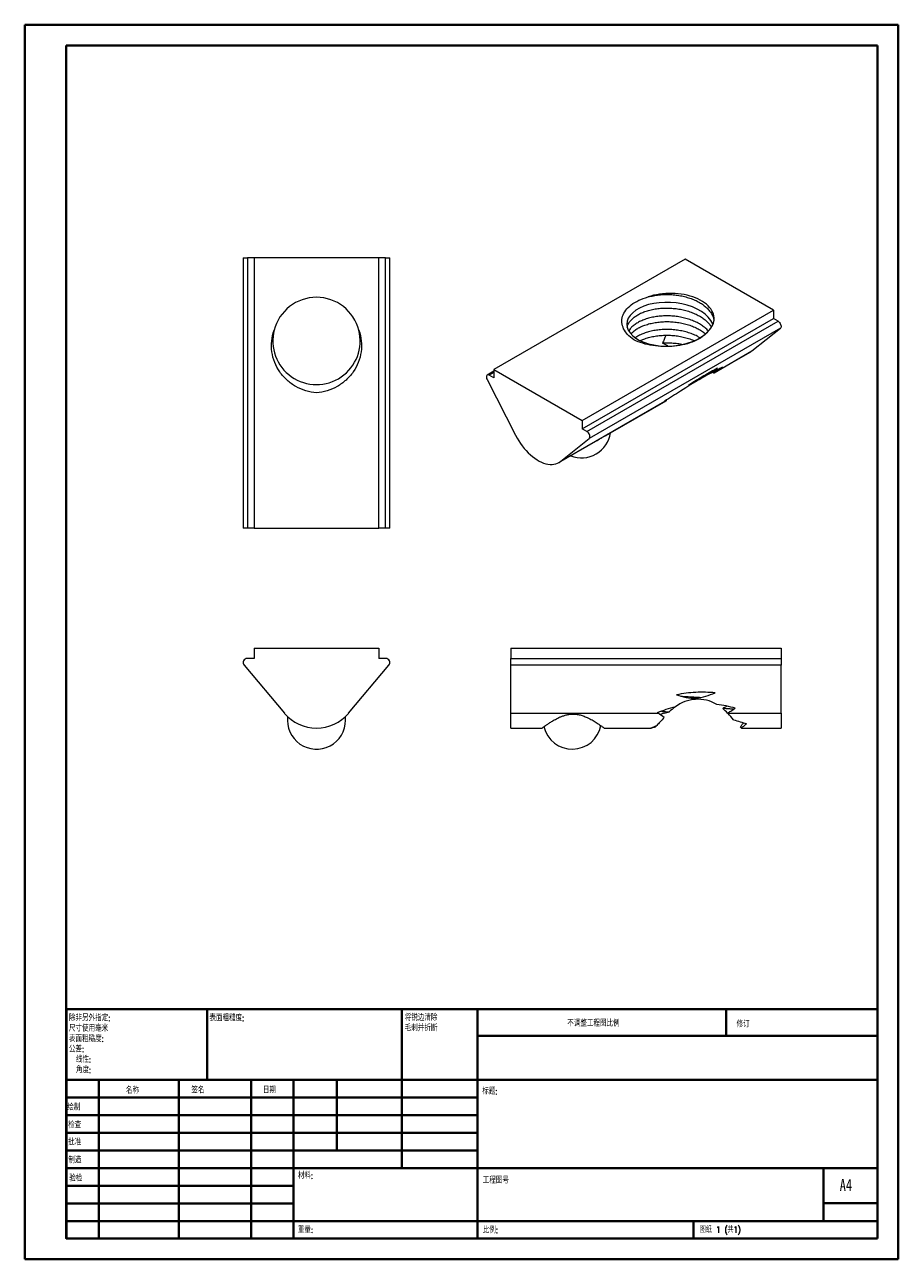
# Model space of a CAD drawing. Header units: millimetres. Extents: x 0 to 210, y 0 to 297.
import ezdxf

# ---------------------------------------------------------------- set-up
doc = ezdxf.new("R2010")
doc.units = ezdxf.units.MM
doc.styles.add('SLDTEXTSTYLE0', font='TXT', dxfattribs={"width": 0.75, "bigfont": 'bigfont'})
doc.styles.add('SLDTEXTSTYLE1', font='TXT', dxfattribs={"width": 0.75})
doc.styles.add('SLDTEXTSTYLE2', font='TXT', dxfattribs={"width": 0.694444, "bigfont": 'bigfont'})

# ---------------------------------------------------------------- blocks, each defined once
blk = doc.blocks.new('SW_NOTE_0')
at = {"color": 0, "linetype": 'Continuous', "lineweight": 0, "char_height": 1.5, "attachment_point": 1, "style": 'SLDTEXTSTYLE0'}
for s, insert in [('\\M+18FAB锐边\\M+190B4\\M+18F9C', (0, 1.93)), ('\\M+196D1\\M+18E68\\M+19BF3\\M+190DC\\M+19266', (0, -0.57))]:
    blk.add_mtext(s, dxfattribs=dict(at, insert=insert))
blk = doc.blocks.new('SW_NOTE_1')
at = {"color": 0, "linetype": 'Continuous', "lineweight": 0, "char_height": 1.5, "attachment_point": 1, "style": 'SLDTEXTSTYLE0'}
for s, insert in [('\\M+18F9C\\M+194F1另\\M+18A4F\\M+18E77\\M+192E8:', (0, 1.93)), ('\\M+18EDA\\M+190A1\\M+18E67\\M+19770\\M+19F7C\\M+195C4', (0, -0.57)), ('\\M+1955C\\M+196CA\\M+19165糙\\M+19378:', (0, -3.07)), ('\\M+18CF6\\M+18DB7:', (0, -5.57)), ('线\\M+190AB:', (1.69, -8.07)), ('\\M+18A70\\M+19378:', (1.69, -10.57))]:
    blk.add_mtext(s, dxfattribs=dict(at, insert=insert))

msp = doc.modelspace()

# ---------------------------------------------------------------- linework, layer by layer
at = {"color": 7, "linetype": 'Continuous', "lineweight": 40}
for p, q in [((0.08, 0.21), (0.08, 297.21)), ((0.08, 297.21), (210.08, 297.21)), ((210.08, 0.21), (210.08, 297.21)), ((210.08, 292.21), (210.08, 297.21)), ((10.08, 292.21), (205.08, 292.21)), ((10.08, 5.21), (10.08, 292.21)), ((205.08, 5.21), (205.08, 292.21)), ((10.11, 60.37), (205.08, 60.37)), ((10.11, 60.37), (10.11, 5.12)), ((43.91, 43.37), (43.91, 60.37)), ((90.71, 60.37), (90.71, 22.12)), ((108.91, 60.37), (108.91, 5.12)), ((168.68, 54.09), (168.68, 60.46)), ((205.08, 54), (108.91, 54)), ((205.08, 43.37), (10.11, 43.37)), ((17.91, 43.37), (17.91, 5.12)), ((37.1, 43.37), (37.1, 5.12)), ((54.51, 43.37), (54.51, 5.12)), ((64.71, 5.12), (64.71, 43.37)), ((75.11, 26.37), (75.11, 43.37)), ((108.91, 39.12), (10.11, 39.12)), ((108.91, 34.87), (10.11, 34.87)), ((108.91, 30.62), (10.11, 30.62)), ((108.91, 26.37), (10.11, 26.37)), ((64.71, 22.12), (10.11, 22.12)), ((64.71, 22.12), (205.08, 22.12)), ((192.08, 9.46), (192.08, 22.21)), ((64.71, 17.87), (10.11, 17.87)), ((64.71, 13.62), (10.11, 13.62)), ((205.08, 13.71), (192.08, 13.71)), ((10.11, 9.37), (205.08, 9.37)), ((160.88, 5.21), (160.88, 9.46)), ((10.08, 5.21), (205.08, 5.21)), ((205.08, 5.21), (180.99, 5.21)), ((0.08, 0.21), (210.08, 0.21))]:
    msp.add_line(p, q, dxfattribs=at)
at = {"color": 7, "linetype": 'Continuous', "lineweight": 15}
for p, q in [((52.62, 241.13), (52.62, 176.13)), ((52.62, 241.13), (53.62, 241.13)), ((53.62, 241.13), (53.62, 176.13)), ((55.22, 241.13), (53.62, 241.13)), ((55.22, 241.13), (55.22, 176.13)), ((85.22, 241.13), (55.22, 241.13)), ((85.22, 176.13), (85.22, 241.13)), ((86.83, 241.13), (85.22, 241.13)), ((86.83, 176.13), (86.83, 241.13)), ((86.83, 241.13), (87.83, 241.13)), ((87.83, 176.13), (87.83, 241.13)), ((158.86, 240.8), (112.89, 214.27)), ((180.07, 228.55), (158.86, 240.8)), ((134.11, 202.02), (180.07, 228.55)), ((134.11, 199.98), (180.07, 226.51)), ((135.24, 199.32), (181.2, 225.86)), ((180.07, 228.55), (180.07, 226.51)), ((181.2, 225.86), (180.07, 226.51)), ((181.75, 224.2), (135.78, 197.67)), ((174.88, 218.72), (181.75, 224.2)), ((165.81, 213.48), (174.88, 218.72)), ((165.81, 213.44), (174.46, 218.43)), ((112.89, 213.87), (111.26, 212.93)), ((112.89, 214.27), (112.89, 212.23)), ((112.89, 214.27), (134.11, 202.02)), ((111.22, 211.85), (118.08, 198.44)), ((112.89, 212.23), (111.76, 212.88)), ((165.6, 213.63), (165.67, 213.46)), ((165.82, 213.46), (165.81, 213.48)), ((128.92, 192.18), (153.98, 206.66)), ((140.87, 199.04), (154.25, 206.77)), ((154.24, 206.84), (154.34, 206.83)), ((134.11, 202.02), (134.11, 199.98)), ((135.24, 199.32), (134.11, 199.98)), ((128.5, 191.9), (137.35, 197.01)), ((128.92, 192.18), (135.78, 197.67)), ((53.62, 176.13), (52.62, 176.13)), ((55.22, 176.13), (53.62, 176.13)), ((55.22, 176.13), (85.22, 176.13)), ((86.83, 176.13), (85.22, 176.13)), ((87.83, 176.13), (86.83, 176.13)), ((55.22, 147.27), (55.22, 144.77)), ((55.22, 147.27), (85.22, 147.27)), ((85.22, 147.27), (85.22, 144.77)), ((116.91, 147.27), (181.91, 147.27)), ((116.91, 147.27), (116.91, 144.77)), ((181.91, 147.27), (181.91, 144.77)), ((52.85, 143.13), (62.56, 131.56)), ((55.22, 144.77), (53.62, 144.77)), ((77.88, 131.56), (87.59, 143.13)), ((86.83, 144.77), (85.22, 144.77)), ((116.91, 144.77), (181.91, 144.77)), ((116.91, 143.13), (116.91, 144.77)), ((181.91, 143.13), (116.91, 143.13)), ((116.91, 131.56), (116.91, 143.13)), ((181.91, 144.77), (181.91, 143.13)), ((181.91, 131.56), (181.91, 143.13)), ((116.91, 131.56), (152.36, 131.56)), ((116.91, 127.98), (116.91, 131.56)), ((153.78, 131.56), (152.81, 131.27)), ((169.1, 131.56), (181.91, 131.56)), ((181.91, 131.56), (181.91, 127.98)), ((116.91, 127.98), (124.42, 127.98)), ((139.41, 127.98), (150.66, 127.98)), ((172.15, 128.26), (172.35, 128.05)), ((172.41, 127.98), (181.91, 127.98))]:
    msp.add_line(p, q, dxfattribs=at)
at = {"color": 8, "linetype": 'Continuous', "lineweight": 15}
msp.add_line((112.89, 213.54), (111.76, 212.88), dxfattribs=at)
at = {"color": 7, "linetype": 'Continuous', "lineweight": 15, "flags": 128}
for points in [[(164.33, 223.4), (164.69, 223.78), (165.01, 224.18), (165.27, 224.58), (165.49, 225), (165.65, 225.42), (165.76, 225.85), (165.81, 226.28), (165.81, 226.72), (165.76, 227.15), (165.66, 227.58), (165.5, 228), (165.29, 228.42), (165.03, 228.83), (164.71, 229.22), (164.35, 229.6), (163.95, 229.97), (163.5, 230.32), (163.01, 230.64), (162.47, 230.95), (161.91, 231.23), (161.3, 231.49), (160.67, 231.73), (160.01, 231.94), (159.33, 232.12), (158.62, 232.27), (157.9, 232.39), (157.17, 232.48), (156.42, 232.54), (155.67, 232.57), (154.92, 232.57), (154.17, 232.54), (153.43, 232.48), (152.69, 232.38), (151.97, 232.26), (151.27, 232.11), (150.59, 231.92), (149.93, 231.72)], [(165.51, 225.08), (165.47, 225.22), (165.02, 226.05), (164.41, 226.84), (163.64, 227.57), (162.74, 228.22), (161.73, 228.8), (160.58, 229.32), (159.34, 229.74), (158.02, 230.07), (156.67, 230.29), (155.32, 230.41), (153.97, 230.42), (152.62, 230.34), (151.3, 230.15), (150.06, 229.87), (148.91, 229.49), (147.9, 229.04), (147, 228.52), (146.23, 227.93), (145.62, 227.28), (145.17, 226.59), (144.91, 225.88), (144.82, 225.16), (144.91, 224.45), (145.17, 223.74), (145.62, 223.05), (146.23, 222.4), (147, 221.81), (147.9, 221.28), (148.91, 220.83), (150.06, 220.46), (151.3, 220.17), (152.62, 219.99), (153.97, 219.9), (155.32, 219.92), (156.67, 220.03), (158.02, 220.26), (159.34, 220.58), (160.58, 221.01), (161.73, 221.52), (162.74, 222.1), (163.59, 222.72), (164.33, 223.4), (164.33, 223.4)], [(181.2, 225.86), (181.38, 225.73), (181.55, 225.56), (181.69, 225.35), (181.8, 225.13), (181.88, 224.9), (181.91, 224.68), (181.9, 224.48), (181.84, 224.32), (181.75, 224.2)], [(174.88, 218.72), (174.52, 218.47), (174.46, 218.43)], [(111.76, 212.88), (111.58, 212.96), (111.42, 212.98), (111.27, 212.94), (111.16, 212.85), (111.09, 212.7), (111.05, 212.52), (111.06, 212.31), (111.12, 212.08), (111.22, 211.85)], [(135.78, 197.67), (135.88, 197.79), (135.94, 197.95), (135.95, 198.15), (135.92, 198.37), (135.84, 198.6), (135.73, 198.82), (135.58, 199.03), (135.42, 199.2), (135.24, 199.32)], [(118.08, 198.44), (118.44, 197.77), (118.83, 197.12), (119.25, 196.49), (119.69, 195.88), (120.15, 195.3), (120.63, 194.75), (121.13, 194.23), (121.64, 193.75), (122.17, 193.31), (122.7, 192.91), (123.23, 192.56), (123.77, 192.25), (124.3, 191.98), (124.83, 191.77), (125.36, 191.61), (125.87, 191.5), (126.37, 191.44), (126.85, 191.44), (127.31, 191.48), (127.75, 191.58), (128.17, 191.73), (128.56, 191.93), (128.92, 192.18)], [(77.22, 129.93), (77.19, 130.54), (77.17, 130.79)]]:
    msp.add_lwpolyline(points, dxfattribs=at)
at = {"color": 7, "linetype": 'Continuous', "lineweight": 15}
for centre, radius, start, end in [((70.22, 221.13), 10.5, 14.1119, 165.8881), ((70.22, 221.13), 10.5, 165.3727, 14.123), ((133.96, 200.02), 7, 247.9409, 352.0537), ((53.62, 143.77), 1, 90, 220), ((86.83, 143.77), 1, 320, 90), ((70.22, 137.98), 10, 220, 320), ((70.22, 129.93), 7, 172.9318, 0), ((131.71, 129.93), 7, 193.0384, 349.0568)]:
    msp.add_arc(centre, radius, start, end, dxfattribs=at)
for centre, major_axis, ratio, start_param, end_param in [((155.32, 206.23), (-7.15, 14.65), 0.524972, 5.595214, 5.716448), ((155.32, 206.23), (10.49, 7.28), 0.075, 0.286668, 1.286829), ((155.32, 206.23), (10.49, 7.28), 0.075, 6.263481, 6.26804), ((161.91, 122.43), (0, 12.51), 0.8391, 5.836448, 6.836609), ((161.91, 122.43), (0, 12.51), 0.8391, 0.555347, 0.714069), ((161.91, 122.43), (0, 12.51), 0.8391, 5.53457, 5.679842), ((161.91, 122.43), (0, 12.51), 0.8391, 5.530076, 5.534634)]:
    msp.add_ellipse(centre, major_axis=major_axis, ratio=ratio, start_param=start_param, end_param=end_param, dxfattribs=at)
for points, knots in [([(146.48, 221.41), (145.91, 221.8), (145.43, 222.22), (144.61, 223.11), (144.29, 223.59), (143.83, 224.56), (143.69, 225.05), (143.61, 226.07), (143.66, 226.57), (143.97, 227.56), (144.23, 228.06), (144.93, 228.98), (145.36, 229.41), (146.42, 230.22), (147.04, 230.59), (148.38, 231.23), (149.14, 231.5), (149.93, 231.72)], [0, 0, 0, 0, 0.125, 0.125, 0.25, 0.25, 0.375, 0.375, 0.5, 0.5, 0.625, 0.625, 0.75, 0.75, 0.875, 0.875, 1, 1, 1, 1]), ([(149.93, 231.72), (150.35, 231.82), (151.18, 232.04), (152.54, 232.23), (153.92, 232.32), (155.31, 232.31), (156.68, 232.19), (158.03, 231.97), (159.35, 231.64), (160.6, 231.22), (161.74, 230.71), (162.77, 230.12), (163.67, 229.46), (164.43, 228.73), (165.05, 227.95), (165.49, 227.12), (165.72, 226.45), (165.76, 226.06), (165.76, 225.96)], [0, 0, 0, 0, 0.067047, 0.134142, 0.200666, 0.266032, 0.329697, 0.394474, 0.459823, 0.525172, 0.58995, 0.653615, 0.717279, 0.782057, 0.847406, 0.912755, 0.977532, 1, 1, 1, 1]), ([(144.9, 224.47), (144.91, 224.48), (144.94, 224.73), (145.16, 225.21), (145.59, 225.9), (146.21, 226.55), (146.97, 227.14), (147.88, 227.67), (148.9, 228.13), (150.04, 228.5), (151.29, 228.79), (152.61, 228.97), (153.96, 229.06), (155.32, 229.04), (156.68, 228.93), (158.03, 228.71), (159.35, 228.38), (160.6, 227.95), (161.74, 227.44), (162.76, 226.85), (163.67, 226.2), (164.43, 225.47), (164.93, 224.87), (165.11, 224.51), (165.15, 224.43)], [0, 0, 0, 0, 0.001665, 0.050944, 0.100658, 0.150372, 0.199652, 0.248084, 0.296517, 0.345796, 0.39551, 0.445225, 0.494504, 0.542937, 0.591369, 0.640649, 0.690363, 0.740077, 0.789356, 0.837789, 0.886221, 0.935501, 0.985215, 1, 1, 1, 1]), ([(164.44, 223.53), (164.43, 223.54), (164.22, 223.82), (163.66, 224.31), (162.77, 224.97), (161.74, 225.55), (160.6, 226.07), (159.35, 226.49), (158.03, 226.82), (156.68, 227.04), (155.32, 227.16), (153.96, 227.17), (152.61, 227.09), (151.29, 226.9), (150.04, 226.62), (148.9, 226.24), (147.88, 225.79), (146.97, 225.26), (146.21, 224.67), (145.64, 224.09), (145.4, 223.69), (145.31, 223.53)], [0, 0, 0, 0, 0.003416, 0.059889, 0.115392, 0.170894, 0.227367, 0.284338, 0.341309, 0.397782, 0.453285, 0.508787, 0.56526, 0.622231, 0.679202, 0.735675, 0.791178, 0.84668, 0.903153, 0.960124, 1, 1, 1, 1]), ([(145.82, 222.84), (145.95, 222.99), (146.28, 223.35), (146.98, 223.88), (147.87, 224.41), (148.9, 224.86), (150.04, 225.23), (151.29, 225.52), (152.61, 225.71), (153.96, 225.79), (155.32, 225.78), (156.68, 225.66), (158.03, 225.44), (159.35, 225.11), (160.6, 224.69), (161.74, 224.18), (162.76, 223.59), (163.42, 223.14), (163.7, 222.87), (163.73, 222.84)], [0, 0, 0, 0, 0.043578, 0.107136, 0.169602, 0.232068, 0.295626, 0.359745, 0.423864, 0.487422, 0.549888, 0.612354, 0.675913, 0.740032, 0.80415, 0.867709, 0.930175, 0.992641, 1, 1, 1, 1]), ([(70.22, 208.63), (69.34, 208.7), (68.49, 208.87), (66.82, 209.39), (66.01, 209.74), (64.49, 210.61), (63.79, 211.12), (62.49, 212.3), (61.9, 212.96), (60.91, 214.39), (60.49, 215.17), (59.85, 216.8), (59.63, 217.64), (59.39, 219.38), (59.37, 220.26), (59.54, 222), (59.74, 222.87), (60.04, 223.69)], [0, 0, 0, 0, 0.125, 0.125, 0.25, 0.25, 0.375, 0.375, 0.5, 0.5, 0.625, 0.625, 0.75, 0.75, 0.875, 0.875, 1, 1, 1, 1]), ([(80.41, 223.69), (80.71, 222.86), (80.9, 222.01), (81.07, 220.27), (81.06, 219.38), (80.82, 217.66), (80.59, 216.8), (79.96, 215.17), (79.55, 214.4), (78.54, 212.96), (77.96, 212.31), (76.67, 211.13), (75.95, 210.61), (73.69, 209.31), (71.98, 208.77), (70.22, 208.63)], [0, 0, 0, 0, 0.125, 0.125, 0.25, 0.25, 0.375, 0.375, 0.5, 0.5, 0.625, 0.625, 0.75, 0.75, 1, 1, 1, 1]), ([(164.33, 223.4), (163.96, 222.94), (163.5, 222.51), (162.39, 221.73), (161.75, 221.38), (160.36, 220.77), (159.59, 220.51), (157.99, 220.11), (157.16, 219.96), (155.43, 219.78), (154.55, 219.75), (152.81, 219.8), (151.93, 219.88), (149.41, 220.28), (147.83, 220.75), (146.48, 221.41)], [0, 0, 0, 0, 0.125, 0.125, 0.25, 0.25, 0.375, 0.375, 0.5, 0.5, 0.625, 0.625, 0.75, 0.75, 1, 1, 1, 1]), ([(162.39, 221.9), (162.17, 222.02), (161.62, 222.35), (160.59, 222.8), (159.35, 223.23), (158.03, 223.55), (156.68, 223.78), (155.32, 223.89), (153.96, 223.91), (152.61, 223.82), (151.29, 223.63), (150.05, 223.35), (148.9, 222.98), (147.88, 222.52), (147.21, 222.15), (146.92, 221.93), (146.89, 221.9)], [0, 0, 0, 0, 0.049888, 0.128292, 0.207387, 0.286483, 0.364887, 0.441943, 0.519, 0.597404, 0.6765, 0.755595, 0.833999, 0.911056, 0.988112, 1, 1, 1, 1]), ([(148.07, 221.21), (148.35, 221.33), (148.96, 221.62), (150.05, 221.97), (151.29, 222.25), (152.61, 222.44), (153.96, 222.53), (155.32, 222.51), (156.68, 222.4), (158.04, 222.17), (159.35, 221.84), (160.35, 221.52), (160.88, 221.27), (161.03, 221.21)], [0, 0, 0, 0, 0.079583, 0.177638, 0.276558, 0.375477, 0.473532, 0.569902, 0.666271, 0.764326, 0.863245, 0.962165, 1, 1, 1, 1]), ([(154.17, 222.51), (154.08, 222.26), (153.87, 221.69), (153.61, 221.05), (153.45, 220.67), (153.42, 220.6)], [0, 0, 0, 0, 0.387045, 0.886009, 1, 1, 1, 1]), ([(158.05, 220.26), (158.04, 220.27), (157.6, 220.38), (156.68, 220.5), (155.46, 220.61), (154.37, 220.64), (153.74, 220.61), (153.42, 220.6)], [0, 0, 0, 0, 0.007126, 0.301735, 0.591282, 0.794216, 1, 1, 1, 1]), ([(159.73, 210.56), (160.1, 210.74), (160.51, 210.95), (161.47, 211.46), (162.02, 211.77), (163.22, 212.48), (163.89, 212.89), (165.22, 213.71), (165.9, 214.14), (166.58, 214.58)], [0, 0, 0, 0, 0.25, 0.25, 0.5, 0.5, 0.75, 0.75, 1, 1, 1, 1]), ([(166.58, 214.58), (165.57, 214.01), (164.49, 213.39), (162.21, 212.05), (160.99, 211.33), (159.73, 210.56)], [0, 0, 0, 0, 0.5, 0.5, 1, 1, 1, 1]), ([(165.81, 213.49), (166.09, 213.67), (166.36, 213.85), (166.63, 214.03), (167.03, 214.29), (167.42, 214.54), (167.82, 214.8)], [0.0000158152, 0.0000158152, 0.0000158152, 0.0000158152, 0.0002124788, 0.0002124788, 0.0002124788, 0.0004969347, 0.0004969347, 0.0004969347, 0.0004969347]), ([(165.67, 213.46), (165.71, 213.45), (165.78, 213.42), (165.8, 213.44), (165.8, 213.44)], [0, 0, 0, 0, 0.662722, 1, 1, 1, 1]), ([(137.35, 197.01), (137.47, 197.08), (137.85, 197.3), (138.46, 197.66), (139.15, 198.07), (139.79, 198.44), (140.36, 198.76), (140.73, 198.95), (140.86, 199.04), (140.87, 199.04)], [0, 0, 0, 0, 0.081622, 0.253148, 0.429109, 0.600859, 0.778187, 0.988259, 1, 1, 1, 1]), ([(166.05, 136.48), (164.49, 136.64), (162.93, 136.67), (159.84, 136.51), (158.29, 136.31), (156.77, 136)], [0, 0, 0, 0, 0.5, 0.5, 1, 1, 1, 1]), ([(156.77, 136), (157.51, 135.74), (158.27, 135.52), (159.85, 135.24), (160.68, 135.19), (162.29, 135.3), (163.09, 135.46), (164.61, 135.9), (165.34, 136.18), (166.05, 136.48)], [0, 0, 0, 0, 0.25, 0.25, 0.5, 0.5, 0.75, 0.75, 1, 1, 1, 1]), ([(157.77, 135.68), (157.81, 135.68), (158.27, 135.65), (159.21, 135.59), (160.55, 135.51), (161.7, 135.44), (162.38, 135.4), (162.61, 135.38)], [0, 0, 0, 0, 0.027586, 0.307895, 0.585753, 0.858836, 1, 1, 1, 1]), ([(124.42, 127.98), (124.41, 127.98), (124.41, 127.98), (124.44, 128), (124.56, 128.09), (124.85, 128.3), (125.26, 128.6), (125.81, 128.99), (126.51, 129.45), (127.24, 129.89), (127.92, 130.26), (128.5, 130.55), (129.13, 130.82), (129.85, 131.07), (130.66, 131.27), (131.54, 131.38), (132.45, 131.37), (133.4, 131.23), (134.38, 130.95), (135.22, 130.6), (135.91, 130.26), (136.47, 129.96), (136.99, 129.65), (137.47, 129.35), (137.91, 129.06), (138.3, 128.79), (138.65, 128.54), (138.98, 128.31), (139.25, 128.11), (139.4, 128), (139.41, 127.99), (139.41, 127.98)], [0, 0, 0, 0, 0.000593, 0.024075, 0.064974, 0.106991, 0.149463, 0.192849, 0.242493, 0.293164, 0.322547, 0.351927, 0.382286, 0.412631, 0.448537, 0.485371, 0.521324, 0.558444, 0.602418, 0.64764, 0.677325, 0.707014, 0.737552, 0.76809, 0.797883, 0.827672, 0.858578, 0.889475, 0.931639, 0.974973, 1, 1, 1, 1]), ([(153.12, 132.06), (153.28, 132.04), (153.67, 131.99), (154.33, 131.94), (154.85, 131.9), (155.04, 131.88)], [0, 0, 0, 0, 0.287732, 0.746343, 1, 1, 1, 1]), ([(168.94, 133.27), (168.66, 133.12), (168.3, 132.94), (167.95, 132.77), (167.87, 132.73)], [0, 0, 0, 0, 0.796666, 1, 1, 1, 1]), ([(170.48, 132.51), (170.4, 132.52), (170.07, 132.56), (169.44, 132.61), (168.65, 132.67), (168.13, 132.71), (167.87, 132.73)], [0, 0, 0, 0, 0.119784, 0.48478, 0.740594, 1, 1, 1, 1]), ([(169.06, 131.59), (169.31, 131.76), (169.56, 131.92), (169.81, 132.08), (170.18, 132.31), (170.54, 132.55), (170.9, 132.78)], [0.0000158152, 0.0000158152, 0.0000158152, 0.0000158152, 0.0002124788, 0.0002124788, 0.0002124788, 0.0004969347, 0.0004969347, 0.0004969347, 0.0004969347]), ([(150.66, 127.99), (150.65, 127.99), (150.61, 127.98), (150.66, 128.02), (150.81, 128.1), (151.1, 128.24), (151.51, 128.42), (151.86, 128.57), (152.04, 128.65)], [0, 0, 0, 0, 0.0784416, 0.2328151, 0.3917108, 0.5870866, 0.7880395, 1, 1, 1, 1]), ([(151.7, 128.28), (151.71, 128.3), (151.81, 128.4), (151.94, 128.54), (152.04, 128.65)], [0, 0, 0, 0, 0.185917, 1, 1, 1, 1]), ([(172.15, 128.26), (172.2, 128.35), (172.27, 128.5), (172.46, 128.77), (172.65, 129), (172.82, 129.18), (172.9, 129.27)], [0, 0, 0, 0, 0.372908, 0.579231, 0.787427, 1, 1, 1, 1]), ([(172.15, 128.26), (172.29, 128.22), (172.37, 128.18), (172.43, 128.12), (172.42, 128.08), (172.35, 128.05)], [0, 0, 0, 0, 0.5, 0.5, 1, 1, 1, 1]), ([(173.59, 129.04), (173.29, 128.79), (173.04, 128.58), (172.63, 128.24), (172.47, 128.12), (172.35, 128.05)], [0, 0, 0, 0, 0.5, 0.5, 1, 1, 1, 1]), ([(172.41, 127.99), (172.41, 127.99), (172.42, 127.98), (172.38, 128.02), (172.35, 128.05)], [0, 0, 0, 0, 0.1473327, 1, 1, 1, 1])]:
    msp.add_open_spline(points, degree=3, knots=knots, dxfattribs=at)
for points in [[(167.82, 214.8), (167.03, 214.4), (166.18, 213.95), (165.22, 213.43)], [(165.82, 213.73), (165.82, 213.65), (165.82, 213.57), (165.81, 213.49)], [(157.73, 209.02), (156.48, 208.25), (155.2, 207.44), (153.91, 206.63)], [(153.91, 206.63), (153.93, 206.64), (153.96, 206.65), (153.98, 206.66)], [(154.34, 206.83), (154.29, 206.77), (154.16, 206.71), (153.98, 206.66)], [(170.9, 132.78), (169.45, 133.19), (167.97, 133.51), (166.45, 133.71)], [(156.4, 133.07), (154.93, 132.7), (153.51, 132.23), (152.13, 131.7)], [(152.13, 131.7), (152.21, 131.65), (152.29, 131.6), (152.36, 131.56)], [(153.83, 130.56), (153.38, 130.9), (152.88, 131.23), (152.36, 131.56)], [(153.78, 131.56), (154.2, 131.67), (154.62, 131.78), (155.04, 131.88)], [(170.49, 130.03), (170.06, 130.49), (169.59, 131), (169.1, 131.56)], [(151.7, 128.28), (151.23, 128.14), (150.86, 128.02), (150.71, 127.99)], [(151.41, 128.43), (151.41, 128.38), (151.51, 128.33), (151.7, 128.28)], [(153.83, 130.56), (153.12, 129.78), (152.48, 129.11), (152.04, 128.65)], [(170.49, 130.03), (171.58, 129.71), (172.62, 129.37), (173.59, 129.04)]]:
    msp.add_open_spline(points, degree=3, dxfattribs=at)

# ---------------------------------------------------------------- block references
at = {"color": 7, "linetype": 'Continuous', "lineweight": 0}
for name, p in [('SW_NOTE_1', (10.7, 57.11)), ('SW_NOTE_0', (91.42, 57.19))]:
    msp.add_blockref(name, p, dxfattribs=at)

# ---------------------------------------------------------------- texts
at = {"color": 7, "linetype": 'Continuous', "lineweight": 0, "attachment_point": 1}
for s, insert, char_height, style in [('\\M+1955C\\M+196CA\\M+19165糙\\M+19378:', (44.48, 59.04), 1.5, 'SLDTEXTSTYLE0'), ('\\M+19573调\\M+190AE\\M+18D48\\M+192F6图\\M+194E4\\M+197E1', (130.49, 57.75), 1.5, 'SLDTEXTSTYLE0'), ('\\M+18F43订', (171.21, 57.55), 1.5, 'SLDTEXTSTYLE0'), ('\\M+196BC\\M+18FCC', (24.43, 41.62), 1.5, 'SLDTEXTSTYLE0'), ('签\\M+196BC', (40.14, 41.68), 1.5, 'SLDTEXTSTYLE0'), ('\\M+193FA\\M+18AFA', (57.33, 41.7), 1.5, 'SLDTEXTSTYLE0'), ('标题:', (110.07, 41.4), 1.5, 'SLDTEXTSTYLE0'), ('绘\\M+190A7', (10.32, 37.55), 1.5, 'SLDTEXTSTYLE0'), ('检查', (10.52, 33.28), 1.5, 'SLDTEXTSTYLE0'), ('\\M+194E1\\M+18F79', (10.51, 29.19), 1.5, 'SLDTEXTSTYLE0'), ('\\M+190A7\\M+191A2', (10.57, 24.85), 1.5, 'SLDTEXTSTYLE0'), ('\\M+18DDE\\M+197BF:', (65.76, 21.11), 1.5, 'SLDTEXTSTYLE0'), ('验检', (10.78, 20.47), 1.5, 'SLDTEXTSTYLE0'), ('\\M+18D48\\M+192F6图\\M+18D86', (110.18, 19.99), 1.5, 'SLDTEXTSTYLE0'), ('A4', (196, 19.52), 2.91, 'SLDTEXTSTYLE1'), ('\\M+18F64\\M+197CA:', (65.73, 8.07), 1.4986, 'SLDTEXTSTYLE0'), ('\\M+194E4\\M+197E1:', (110.18, 8.02), 1.5, 'SLDTEXTSTYLE0'), ('图纸 1 (\\M+18BA41)', (162.36, 8.11), 1.5, 'SLDTEXTSTYLE2')]:
    msp.add_mtext(s, dxfattribs=dict(at, insert=insert, char_height=char_height, style=style))

doc.saveas('drawing.dxf')
